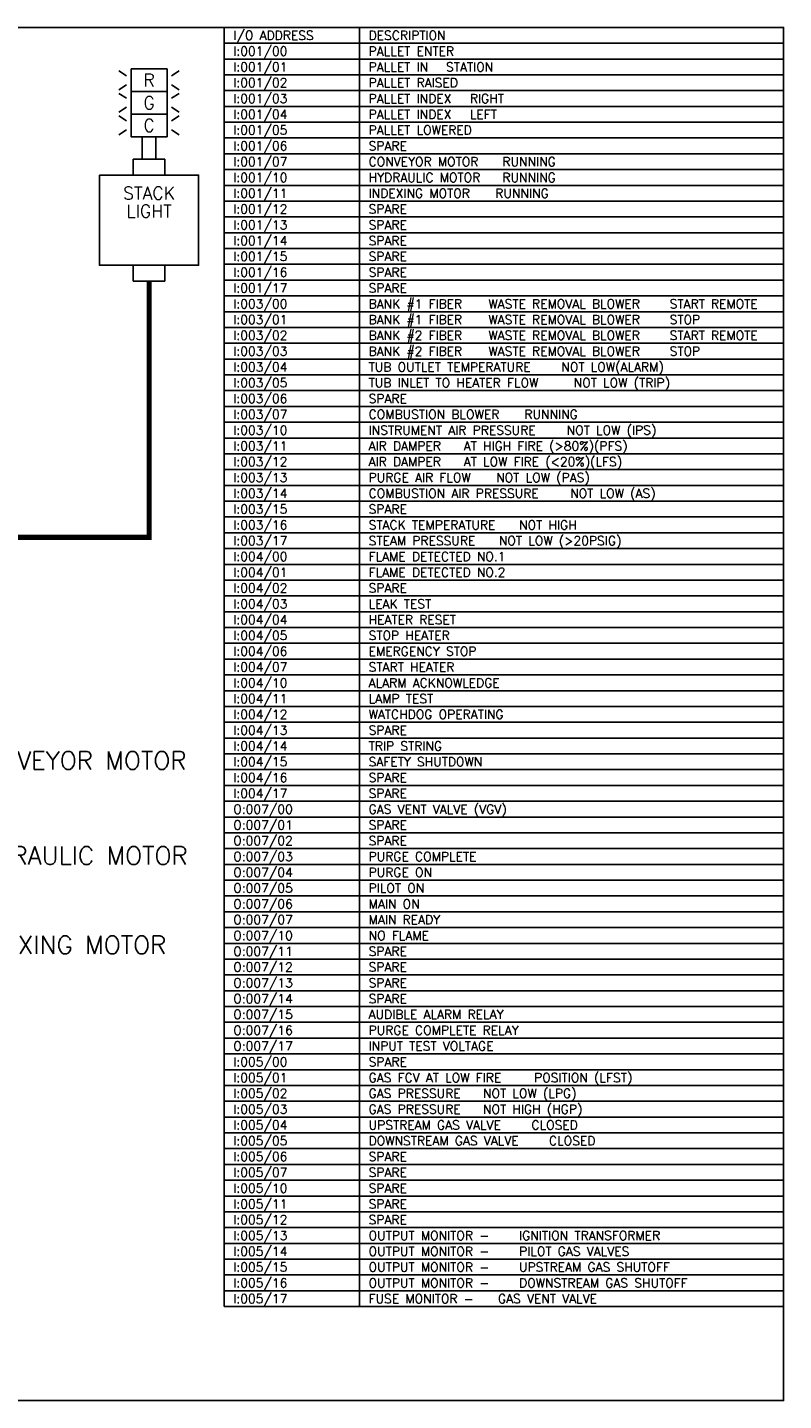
# Model space of a CAD drawing. Header units: inches. Extents: x 0 to 30, y 0 to 19.
# Tile 2 of 2: x 19.5 to 30, y 0 to 19. Entities that reach past the tile are written whole.
import ezdxf
from ezdxf.enums import TextEntityAlignment as Align

# ---------------------------------------------------------------- set-up
doc = ezdxf.new("R2010")
doc.units = ezdxf.units.IN
doc.header["$MEASUREMENT"] = 0
for name, color, linetype in [('DESC1', 141, 'Continuous'), ('DESC2', 141, 'Continuous'), ('DESC3', 141, 'Continuous'), ('MISC', 30, 'Continuous'), ('PDESC', 141, 'Continuous'), ('PSYMS', 7, 'Continuous'), ('PTAG', 30, 'Continuous'), ('TAG1', 71, 'Continuous')]:
    doc.layers.add(name, color=color, linetype=linetype)
doc.layers.add('Viewports', color=3, linetype='Continuous', plot=False)
doc.styles.add('LEGACY', font='romans.shx')
doc.styles.add('ROMANS', font='ROMANS')
doc.styles.add('WD', font='romans.shx')

# ---------------------------------------------------------------- blocks, each defined once
blk = doc.blocks.new('MMPLC1')
at = {"style": 'LEGACY', "flags": 8}
blk.add_attdef('TAGADDR', text='', height=0.125, dxfattribs=at).set_placement((0, 0), align=Align.CENTER)
at = {"linetype": 'Continuous', "style": 'LEGACY', "flags": 1}
for tag, p in [('MFG', (-0.123, -0.169)), ('CAT', (-0.123, -0.103))]:
    blk.add_attdef(tag, text='', height=0.05, dxfattribs=at).set_placement(p, align=Align.MIDDLE)
at = {"linetype": 'Continuous', "style": 'LEGACY', "flags": 9}
for tag, p in [('WDBLKNAM', (-0.123, -0.069)), ('ASSYCODE', (-0.123, -0.216)), ('CONTACT', (-0.125, -0.238))]:
    blk.add_attdef(tag, text='', height=0.01, dxfattribs=at).set_placement(p, align=Align.CENTER)
blk = doc.blocks.new('MMPTAG')
at = {"style": 'WD', "width": 0.9, "flags": 8}
for tag, p in [('P_TAG1', (-0.125, 0)), ('DESC1', (0.75, 0)), ('DESC2', (0.75, -0.188)), ('DESC3', (0.75, -0.375))]:
    blk.add_attdef(tag, p, '', height=0.125, dxfattribs=at)
at = {"linetype": 'Continuous', "style": 'WD', "flags": 1}
for tag, p in [('P_MFG', (-0.123, -0.169)), ('P_CAT', (-0.123, -0.103))]:
    blk.add_attdef(tag, text='', height=0.05, dxfattribs=at).set_placement(p, align=Align.MIDDLE)
at = {"linetype": 'Continuous', "style": 'WD', "flags": 9}
for tag, p in [('WDBLKNAM', (-0.123, -0.069)), ('P_ASSYCODE', (-0.123, -0.216))]:
    blk.add_attdef(tag, text='', height=0.01, dxfattribs=at).set_placement(p, align=Align.CENTER)

msp = doc.modelspace()

# ---------------------------------------------------------------- linework, layer by layer
for p, q in [((20.895, 18.351), (20.79, 18.419)), ((21.52, 18.351), (21.626, 18.419)), ((20.895, 18.226), (20.79, 18.158)), ((20.895, 18.039), (20.79, 18.106)), ((21.52, 18.226), (21.626, 18.158)), ((21.52, 18.039), (21.626, 18.106)), ((20.895, 17.914), (20.79, 17.846)), ((21.52, 17.914), (21.626, 17.846)), ((20.895, 17.726), (20.79, 17.794)), ((21.52, 17.726), (21.626, 17.794)), ((20.895, 17.601), (20.79, 17.533)), ((21.52, 17.601), (21.626, 17.533)), ((20.989, 17.195), (20.989, 16.976)), ((21.427, 17.195), (20.989, 17.195)), ((21.427, 16.976), (21.427, 17.195)), ((20.989, 15.507), (20.989, 15.726)), ((21.427, 15.726), (21.427, 15.507)), ((21.427, 15.507), (20.989, 15.507))]:
    msp.add_line(p, q)
for points in [[(20.958, 18.445), (20.958, 18.132), (21.458, 18.132), (21.458, 18.445)], [(20.958, 18.132), (20.958, 17.82), (21.458, 17.82), (21.458, 18.132)], [(20.958, 17.82), (20.958, 17.507), (21.458, 17.507), (21.458, 17.82)], [(21.114, 17.507), (21.114, 17.195), (21.302, 17.195), (21.302, 17.507)], [(20.52, 16.976), (20.52, 15.726), (21.895, 15.726), (21.895, 16.976)]]:
    msp.add_lwpolyline(points, close=True)
at = {"const_width": 0.07}
msp.add_lwpolyline([(16.017, 12.629), (16.017, 11.957), (21.208, 11.957), (21.208, 15.507)], dxfattribs=at)
at = {"layer": 'PSYMS'}
for p, q in [((22.25, 19.02), (22.25, 1.301)), ((22.25, 19.02), (30, 19.02)), ((24.125, 19.02), (24.125, 1.301)), ((30, 19.02), (30, 1.301)), ((22.25, 18.801), (30, 18.801)), ((22.25, 18.582), (30, 18.582)), ((22.25, 18.364), (30, 18.364)), ((22.25, 18.145), (30, 18.145)), ((22.25, 17.926), (30, 17.926)), ((22.25, 17.707), (30, 17.707)), ((22.25, 17.489), (30, 17.489)), ((22.25, 17.27), (30, 17.27)), ((22.25, 17.051), (30, 17.051)), ((22.25, 16.832), (30, 16.832)), ((22.25, 16.614), (30, 16.614)), ((22.25, 16.395), (30, 16.395)), ((22.25, 16.176), (30, 16.176)), ((22.25, 15.957), (30, 15.957)), ((22.25, 15.739), (30, 15.739)), ((22.25, 15.52), (30, 15.52)), ((22.25, 15.301), (30, 15.301)), ((22.25, 15.082), (30, 15.082)), ((22.25, 14.864), (30, 14.864)), ((22.25, 14.645), (30, 14.645)), ((22.25, 14.426), (30, 14.426)), ((22.25, 14.207), (30, 14.207)), ((22.25, 13.989), (30, 13.989)), ((22.25, 13.77), (30, 13.77)), ((22.25, 13.551), (30, 13.551)), ((22.25, 13.332), (30, 13.332)), ((22.25, 13.114), (30, 13.114)), ((22.25, 12.895), (30, 12.895)), ((22.25, 12.676), (30, 12.676)), ((22.25, 12.457), (30, 12.457)), ((22.25, 12.239), (30, 12.239)), ((22.25, 12.02), (30, 12.02)), ((22.25, 11.801), (30, 11.801)), ((22.25, 11.582), (30, 11.582)), ((22.25, 11.364), (30, 11.364)), ((22.25, 11.145), (30, 11.145)), ((22.25, 10.926), (30, 10.926)), ((22.25, 10.707), (30, 10.707)), ((22.25, 10.489), (30, 10.489)), ((22.25, 10.27), (30, 10.27)), ((22.25, 10.051), (30, 10.051)), ((22.25, 9.833), (30, 9.833)), ((22.25, 9.614), (30, 9.614)), ((22.25, 9.395), (30, 9.395)), ((22.25, 9.176), (30, 9.176)), ((22.25, 8.958), (30, 8.958)), ((22.25, 8.739), (30, 8.739)), ((22.25, 8.52), (30, 8.52)), ((22.25, 8.301), (30, 8.301)), ((22.25, 8.083), (30, 8.083)), ((22.25, 7.864), (30, 7.864)), ((22.25, 7.645), (30, 7.645)), ((22.25, 7.426), (30, 7.426)), ((22.25, 7.208), (30, 7.208)), ((22.25, 6.989), (30, 6.989)), ((22.25, 6.77), (30, 6.77)), ((22.25, 6.551), (30, 6.551)), ((22.25, 6.333), (30, 6.333)), ((22.25, 6.114), (30, 6.114)), ((22.25, 5.895), (30, 5.895)), ((22.25, 5.676), (30, 5.676)), ((22.25, 5.458), (30, 5.458)), ((22.25, 5.239), (30, 5.239)), ((22.25, 5.02), (30, 5.02)), ((22.25, 4.801), (30, 4.801)), ((22.25, 4.583), (30, 4.583)), ((22.25, 4.364), (30, 4.364)), ((22.25, 4.145), (30, 4.145)), ((22.25, 3.926), (30, 3.926)), ((22.25, 3.708), (30, 3.708)), ((22.25, 3.489), (30, 3.489)), ((22.25, 3.27), (30, 3.27)), ((22.25, 3.051), (30, 3.051)), ((22.25, 2.833), (30, 2.833)), ((22.25, 2.614), (30, 2.614)), ((22.25, 2.395), (30, 2.395)), ((22.25, 2.176), (30, 2.176)), ((22.25, 1.958), (30, 1.958)), ((22.25, 1.739), (30, 1.739)), ((22.25, 1.52), (30, 1.52)), ((22.25, 1.301), (30, 1.301))]:
    msp.add_line(p, q, dxfattribs=at)
at = {"layer": 'Viewports'}
msp.add_lwpolyline([(0, 0), (30, 0), (30, 19.02), (0, 19.02)], close=True, dxfattribs=at)

# ---------------------------------------------------------------- block references
at = {"layer": 'PSYMS'}
ref = msp.add_blockref('MMPTAG', (16.81, 8.741), dxfattribs=at)
ref.add_attrib('P_TAG1', 'MOT208', (16.685, 8.741), dxfattribs={"layer": 'PTAG', "height": 0.25, "style": 'WD', "flags": 8})
ref.add_attrib('DESC1', 'CONVEYOR MOTOR', (18.685, 8.741), dxfattribs={"layer": 'PDESC', "height": 0.25, "style": 'WD', "flags": 8})
ref = msp.add_blockref('MMPTAG', (16.773, 7.423), dxfattribs=at)
ref.add_attrib('P_TAG1', 'MOT212', (16.648, 7.423), dxfattribs={"layer": 'PTAG', "height": 0.25, "style": 'WD', "flags": 8})
ref.add_attrib('DESC1', 'HYDRAULIC MOTOR', (18.648, 7.423), dxfattribs={"layer": 'PDESC', "height": 0.25, "style": 'WD', "flags": 8})
ref = msp.add_blockref('MMPTAG', (16.766, 6.187), dxfattribs=at)
ref.add_attrib('P_TAG1', 'MOT216', (16.641, 6.187), dxfattribs={"layer": 'PTAG', "height": 0.25, "style": 'WD', "flags": 8})
ref.add_attrib('DESC1', 'INDEXING MOTOR', (18.641, 6.187), dxfattribs={"layer": 'PDESC', "height": 0.25, "style": 'WD', "flags": 8})
at = {"layer": 'TAG1'}
ref = msp.add_blockref('MMPLC1', (22.375, 18.629), dxfattribs=at)
ref.add_attrib('TAGADDR', 'I:001/00', (22.375, 18.629), dxfattribs={"layer": '0', "height": 0.125, "style": 'ROMANS', "flags": 8})
ref = msp.add_blockref('MMPLC1', (22.375, 18.411), dxfattribs=at)
ref.add_attrib('TAGADDR', 'I:001/01', (22.375, 18.411), dxfattribs={"layer": '0', "height": 0.125, "style": 'ROMANS', "flags": 8})
ref = msp.add_blockref('MMPLC1', (22.375, 18.192), dxfattribs=at)
ref.add_attrib('TAGADDR', 'I:001/02', (22.375, 18.192), dxfattribs={"layer": '0', "height": 0.125, "style": 'ROMANS', "flags": 8})
ref = msp.add_blockref('MMPLC1', (22.375, 17.973), dxfattribs=at)
ref.add_attrib('TAGADDR', 'I:001/03', (22.375, 17.973), dxfattribs={"layer": '0', "height": 0.125, "style": 'ROMANS', "flags": 8})
ref = msp.add_blockref('MMPLC1', (22.375, 17.754), dxfattribs=at)
ref.add_attrib('TAGADDR', 'I:001/04', (22.375, 17.754), dxfattribs={"layer": '0', "height": 0.125, "style": 'ROMANS', "flags": 8})
ref = msp.add_blockref('MMPLC1', (22.375, 17.536), dxfattribs=at)
ref.add_attrib('TAGADDR', 'I:001/05', (22.375, 17.536), dxfattribs={"layer": '0', "height": 0.125, "style": 'ROMANS', "flags": 8})
ref = msp.add_blockref('MMPLC1', (22.375, 17.317), dxfattribs=at)
ref.add_attrib('TAGADDR', 'I:001/06', (22.375, 17.317), dxfattribs={"layer": '0', "height": 0.125, "style": 'ROMANS', "flags": 8})
ref = msp.add_blockref('MMPLC1', (22.375, 17.098), dxfattribs=at)
ref.add_attrib('TAGADDR', 'I:001/07', (22.375, 17.098), dxfattribs={"layer": '0', "height": 0.125, "style": 'ROMANS', "flags": 8})
ref = msp.add_blockref('MMPLC1', (22.375, 16.879), dxfattribs=at)
ref.add_attrib('TAGADDR', 'I:001/10', (22.375, 16.879), dxfattribs={"layer": '0', "height": 0.125, "style": 'ROMANS', "flags": 8})
ref = msp.add_blockref('MMPLC1', (22.375, 16.661), dxfattribs=at)
ref.add_attrib('TAGADDR', 'I:001/11', (22.375, 16.661), dxfattribs={"layer": '0', "height": 0.125, "style": 'ROMANS', "flags": 8})
ref = msp.add_blockref('MMPLC1', (22.375, 16.442), dxfattribs=at)
ref.add_attrib('TAGADDR', 'I:001/12', (22.375, 16.442), dxfattribs={"layer": '0', "height": 0.125, "style": 'ROMANS', "flags": 8})
ref = msp.add_blockref('MMPLC1', (22.375, 16.223), dxfattribs=at)
ref.add_attrib('TAGADDR', 'I:001/13', (22.375, 16.223), dxfattribs={"layer": '0', "height": 0.125, "style": 'ROMANS', "flags": 8})
ref = msp.add_blockref('MMPLC1', (22.375, 16.004), dxfattribs=at)
ref.add_attrib('TAGADDR', 'I:001/14', (22.375, 16.004), dxfattribs={"layer": '0', "height": 0.125, "style": 'ROMANS', "flags": 8})
ref = msp.add_blockref('MMPLC1', (22.375, 15.786), dxfattribs=at)
ref.add_attrib('TAGADDR', 'I:001/15', (22.375, 15.786), dxfattribs={"layer": '0', "height": 0.125, "style": 'ROMANS', "flags": 8})
ref = msp.add_blockref('MMPLC1', (22.375, 15.567), dxfattribs=at)
ref.add_attrib('TAGADDR', 'I:001/16', (22.375, 15.567), dxfattribs={"layer": '0', "height": 0.125, "style": 'ROMANS', "flags": 8})
ref = msp.add_blockref('MMPLC1', (22.375, 15.348), dxfattribs=at)
ref.add_attrib('TAGADDR', 'I:001/17', (22.375, 15.348), dxfattribs={"layer": '0', "height": 0.125, "style": 'ROMANS', "flags": 8})
ref = msp.add_blockref('MMPLC1', (22.375, 15.129), dxfattribs=at)
ref.add_attrib('TAGADDR', 'I:003/00', (22.375, 15.129), dxfattribs={"layer": '0', "height": 0.125, "style": 'ROMANS', "flags": 8})
ref = msp.add_blockref('MMPLC1', (22.375, 14.911), dxfattribs=at)
ref.add_attrib('TAGA01', 'I:003/01', (22.375, 14.911), dxfattribs={"height": 0.125, "style": 'ROMANS', "flags": 8})
ref = msp.add_blockref('MMPLC1', (22.375, 14.692), dxfattribs=at)
ref.add_attrib('TAGADDR', 'I:003/02', (22.375, 14.692), dxfattribs={"layer": '0', "height": 0.125, "style": 'ROMANS', "flags": 8})
ref = msp.add_blockref('MMPLC1', (22.375, 14.473), dxfattribs=at)
ref.add_attrib('TAGADDR', 'I:003/03', (22.375, 14.473), dxfattribs={"layer": '0', "height": 0.125, "style": 'ROMANS', "flags": 8})
ref = msp.add_blockref('MMPLC1', (22.375, 14.254), dxfattribs=at)
ref.add_attrib('TAGADDR', 'I:003/04', (22.375, 14.254), dxfattribs={"layer": '0', "height": 0.125, "style": 'ROMANS', "flags": 8})
ref = msp.add_blockref('MMPLC1', (22.375, 14.036), dxfattribs=at)
ref.add_attrib('TAGADDR', 'I:003/05', (22.375, 14.036), dxfattribs={"layer": '0', "height": 0.125, "style": 'ROMANS', "flags": 8})
ref = msp.add_blockref('MMPLC1', (22.375, 13.817), dxfattribs=at)
ref.add_attrib('TAGADDR', 'I:003/06', (22.375, 13.817), dxfattribs={"layer": '0', "height": 0.125, "style": 'ROMANS', "flags": 8})
ref = msp.add_blockref('MMPLC1', (22.375, 13.598), dxfattribs=at)
ref.add_attrib('TAGA01', 'I:003/07', (22.375, 13.598), dxfattribs={"height": 0.125, "style": 'ROMANS', "flags": 8})
ref = msp.add_blockref('MMPLC1', (22.375, 13.379), dxfattribs=at)
ref.add_attrib('TAGADDR', 'I:003/10', (22.375, 13.379), dxfattribs={"layer": '0', "height": 0.125, "style": 'ROMANS', "flags": 8})
ref = msp.add_blockref('MMPLC1', (22.375, 13.161), dxfattribs=at)
ref.add_attrib('TAGADDR', 'I:003/11', (22.375, 13.161), dxfattribs={"layer": '0', "height": 0.125, "style": 'ROMANS', "flags": 8})
ref = msp.add_blockref('MMPLC1', (22.375, 12.942), dxfattribs=at)
ref.add_attrib('TAGADDR', 'I:003/12', (22.375, 12.942), dxfattribs={"layer": '0', "height": 0.125, "style": 'ROMANS', "flags": 8})
ref = msp.add_blockref('MMPLC1', (22.375, 12.723), dxfattribs=at)
ref.add_attrib('TAGADDR', 'I:003/13', (22.375, 12.723), dxfattribs={"layer": '0', "height": 0.125, "style": 'ROMANS', "flags": 8})
ref = msp.add_blockref('MMPLC1', (22.375, 12.504), dxfattribs=at)
ref.add_attrib('TAGADDR', 'I:003/14', (22.375, 12.504), dxfattribs={"layer": '0', "height": 0.125, "style": 'ROMANS', "flags": 8})
ref = msp.add_blockref('MMPLC1', (22.375, 12.286), dxfattribs=at)
ref.add_attrib('TAGADDR', 'I:003/15', (22.375, 12.286), dxfattribs={"layer": '0', "height": 0.125, "style": 'ROMANS', "flags": 8})
ref = msp.add_blockref('MMPLC1', (22.375, 12.067), dxfattribs=at)
ref.add_attrib('TAGADDR', 'I:003/16', (22.375, 12.067), dxfattribs={"layer": '0', "height": 0.125, "style": 'ROMANS', "flags": 8})
ref = msp.add_blockref('MMPLC1', (22.375, 11.848), dxfattribs=at)
ref.add_attrib('TAGADDR', 'I:003/17', (22.375, 11.848), dxfattribs={"layer": '0', "height": 0.125, "style": 'ROMANS', "flags": 8})
ref = msp.add_blockref('MMPLC1', (22.375, 11.629), dxfattribs=at)
ref.add_attrib('TAGADDR', 'I:004/00', (22.375, 11.629), dxfattribs={"layer": '0', "height": 0.125, "style": 'ROMANS', "flags": 8})
ref = msp.add_blockref('MMPLC1', (22.375, 11.411), dxfattribs=at)
ref.add_attrib('TAGADDR', 'I:004/01', (22.375, 11.411), dxfattribs={"layer": '0', "height": 0.125, "style": 'ROMANS', "flags": 8})
ref = msp.add_blockref('MMPLC1', (22.375, 11.192), dxfattribs=at)
ref.add_attrib('TAGADDR', 'I:004/02', (22.375, 11.192), dxfattribs={"layer": '0', "height": 0.125, "style": 'ROMANS', "flags": 8})
ref = msp.add_blockref('MMPLC1', (22.375, 10.973), dxfattribs=at)
ref.add_attrib('TAGADDR', 'I:004/03', (22.375, 10.973), dxfattribs={"layer": '0', "height": 0.125, "style": 'ROMANS', "flags": 8})
ref = msp.add_blockref('MMPLC1', (22.375, 10.754), dxfattribs=at)
ref.add_attrib('TAGADDR', 'I:004/04', (22.375, 10.754), dxfattribs={"layer": '0', "height": 0.125, "style": 'ROMANS', "flags": 8})
ref = msp.add_blockref('MMPLC1', (22.375, 10.536), dxfattribs=at)
ref.add_attrib('TAGADDR', 'I:004/05', (22.375, 10.536), dxfattribs={"layer": '0', "height": 0.125, "style": 'ROMANS', "flags": 8})
ref = msp.add_blockref('MMPLC1', (22.375, 10.317), dxfattribs=at)
ref.add_attrib('TAGADDR', 'I:004/06', (22.375, 10.317), dxfattribs={"layer": '0', "height": 0.125, "style": 'ROMANS', "flags": 8})
ref = msp.add_blockref('MMPLC1', (22.375, 10.098), dxfattribs=at)
ref.add_attrib('TAGADDR', 'I:004/07', (22.375, 10.098), dxfattribs={"layer": '0', "height": 0.125, "style": 'ROMANS', "flags": 8})
ref = msp.add_blockref('MMPLC1', (22.375, 9.879), dxfattribs=at)
ref.add_attrib('TAGADDR', 'I:004/10', (22.375, 9.879), dxfattribs={"layer": '0', "height": 0.125, "style": 'ROMANS', "flags": 8})
ref = msp.add_blockref('MMPLC1', (22.375, 9.661), dxfattribs=at)
ref.add_attrib('TAGADDR', 'I:004/11', (22.375, 9.661), dxfattribs={"layer": '0', "height": 0.125, "style": 'ROMANS', "flags": 8})
ref = msp.add_blockref('MMPLC1', (22.375, 9.442), dxfattribs=at)
ref.add_attrib('TAGADDR', 'I:004/12', (22.375, 9.442), dxfattribs={"layer": '0', "height": 0.125, "style": 'ROMANS', "flags": 8})
ref = msp.add_blockref('MMPLC1', (22.375, 9.223), dxfattribs=at)
ref.add_attrib('TAGADDR', 'I:004/13', (22.375, 9.223), dxfattribs={"layer": '0', "height": 0.125, "style": 'ROMANS', "flags": 8})
ref = msp.add_blockref('MMPLC1', (22.375, 9.004), dxfattribs=at)
ref.add_attrib('TAGADDR', 'I:004/14', (22.375, 9.004), dxfattribs={"layer": '0', "height": 0.125, "style": 'ROMANS', "flags": 8})
ref = msp.add_blockref('MMPLC1', (22.375, 8.786), dxfattribs=at)
ref.add_attrib('TAGADDR', 'I:004/15', (22.375, 8.786), dxfattribs={"layer": '0', "height": 0.125, "style": 'ROMANS', "flags": 8})
ref = msp.add_blockref('MMPLC1', (22.375, 8.567), dxfattribs=at)
ref.add_attrib('TAGADDR', 'I:004/16', (22.375, 8.567), dxfattribs={"layer": '0', "height": 0.125, "style": 'ROMANS', "flags": 8})
ref = msp.add_blockref('MMPLC1', (22.375, 8.348), dxfattribs=at)
ref.add_attrib('TAGADDR', 'I:004/17', (22.375, 8.348), dxfattribs={"layer": '0', "height": 0.125, "style": 'ROMANS', "flags": 8})
ref = msp.add_blockref('MMPLC1', (22.375, 8.129), dxfattribs=at)
ref.add_attrib('TAGADDR', 'O:007/00', (22.375, 8.129), dxfattribs={"layer": '0', "height": 0.125, "style": 'ROMANS', "flags": 8})
ref = msp.add_blockref('MMPLC1', (22.375, 7.911), dxfattribs=at)
ref.add_attrib('TAGADDR', 'O:007/01', (22.375, 7.911), dxfattribs={"layer": '0', "height": 0.125, "style": 'ROMANS', "flags": 8})
ref = msp.add_blockref('MMPLC1', (22.375, 7.692), dxfattribs=at)
ref.add_attrib('TAGADDR', 'O:007/02', (22.375, 7.692), dxfattribs={"layer": '0', "height": 0.125, "style": 'ROMANS', "flags": 8})
ref = msp.add_blockref('MMPLC1', (22.375, 7.473), dxfattribs=at)
ref.add_attrib('TAGADDR', 'O:007/03', (22.375, 7.473), dxfattribs={"layer": '0', "height": 0.125, "style": 'ROMANS', "flags": 8})
ref = msp.add_blockref('MMPLC1', (22.375, 7.254), dxfattribs=at)
ref.add_attrib('TAGADDR', 'O:007/04', (22.375, 7.254), dxfattribs={"layer": '0', "height": 0.125, "style": 'ROMANS', "flags": 8})
ref = msp.add_blockref('MMPLC1', (22.375, 7.036), dxfattribs=at)
ref.add_attrib('TAGADDR', 'O:007/05', (22.375, 7.036), dxfattribs={"layer": '0', "height": 0.125, "style": 'ROMANS', "flags": 8})
ref = msp.add_blockref('MMPLC1', (22.375, 6.817), dxfattribs=at)
ref.add_attrib('TAGADDR', 'O:007/06', (22.375, 6.817), dxfattribs={"layer": '0', "height": 0.125, "style": 'ROMANS', "flags": 8})
ref = msp.add_blockref('MMPLC1', (22.375, 6.598), dxfattribs=at)
ref.add_attrib('TAGADDR', 'O:007/07', (22.375, 6.598), dxfattribs={"layer": '0', "height": 0.125, "style": 'ROMANS', "flags": 8})
ref = msp.add_blockref('MMPLC1', (22.375, 6.379), dxfattribs=at)
ref.add_attrib('TAGADDR', 'O:007/10', (22.375, 6.379), dxfattribs={"layer": '0', "height": 0.125, "style": 'ROMANS', "flags": 8})
ref = msp.add_blockref('MMPLC1', (22.375, 6.161), dxfattribs=at)
ref.add_attrib('TAGADDR', 'O:007/11', (22.375, 6.161), dxfattribs={"layer": '0', "height": 0.125, "style": 'ROMANS', "flags": 8})
ref = msp.add_blockref('MMPLC1', (22.375, 5.942), dxfattribs=at)
ref.add_attrib('TAGADDR', 'O:007/12', (22.375, 5.942), dxfattribs={"layer": '0', "height": 0.125, "style": 'ROMANS', "flags": 8})
ref = msp.add_blockref('MMPLC1', (22.375, 5.723), dxfattribs=at)
ref.add_attrib('TAGADDR', 'O:007/13', (22.375, 5.723), dxfattribs={"layer": '0', "height": 0.125, "style": 'ROMANS', "flags": 8})
ref = msp.add_blockref('MMPLC1', (22.375, 5.504), dxfattribs=at)
ref.add_attrib('TAGADDR', 'O:007/14', (22.375, 5.504), dxfattribs={"layer": '0', "height": 0.125, "style": 'ROMANS', "flags": 8})
ref = msp.add_blockref('MMPLC1', (22.375, 5.286), dxfattribs=at)
ref.add_attrib('TAGADDR', 'O:007/15', (22.375, 5.286), dxfattribs={"layer": '0', "height": 0.125, "style": 'ROMANS', "flags": 8})
ref = msp.add_blockref('MMPLC1', (22.375, 5.067), dxfattribs=at)
ref.add_attrib('TAGADDR', 'O:007/16', (22.375, 5.067), dxfattribs={"layer": '0', "height": 0.125, "style": 'ROMANS', "flags": 8})
ref = msp.add_blockref('MMPLC1', (22.375, 4.848), dxfattribs=at)
ref.add_attrib('TAGADDR', 'O:007/17', (22.375, 4.848), dxfattribs={"layer": '0', "height": 0.125, "style": 'ROMANS', "flags": 8})
ref = msp.add_blockref('MMPLC1', (22.375, 4.629), dxfattribs=at)
ref.add_attrib('TAGADDR', 'I:005/00', (22.375, 4.629), dxfattribs={"layer": '0', "height": 0.125, "style": 'ROMANS', "flags": 8})
ref = msp.add_blockref('MMPLC1', (22.375, 4.411), dxfattribs=at)
ref.add_attrib('TAGADDR', 'I:005/01', (22.375, 4.411), dxfattribs={"layer": '0', "height": 0.125, "style": 'ROMANS', "flags": 8})
ref = msp.add_blockref('MMPLC1', (22.375, 4.192), dxfattribs=at)
ref.add_attrib('TAGADDR', 'I:005/02', (22.375, 4.192), dxfattribs={"layer": '0', "height": 0.125, "style": 'ROMANS', "flags": 8})
ref = msp.add_blockref('MMPLC1', (22.375, 3.973), dxfattribs=at)
ref.add_attrib('TAGADDR', 'I:005/03', (22.375, 3.973), dxfattribs={"layer": '0', "height": 0.125, "style": 'ROMANS', "flags": 8})
ref = msp.add_blockref('MMPLC1', (22.375, 3.754), dxfattribs=at)
ref.add_attrib('TAGADDR', 'I:005/04', (22.375, 3.754), dxfattribs={"layer": '0', "height": 0.125, "style": 'ROMANS', "flags": 8})
ref = msp.add_blockref('MMPLC1', (22.375, 3.536), dxfattribs=at)
ref.add_attrib('TAGADDR', 'I:005/05', (22.375, 3.536), dxfattribs={"layer": '0', "height": 0.125, "style": 'ROMANS', "flags": 8})
ref = msp.add_blockref('MMPLC1', (22.375, 3.317), dxfattribs=at)
ref.add_attrib('TAGADDR', 'I:005/06', (22.375, 3.317), dxfattribs={"layer": '0', "height": 0.125, "style": 'ROMANS', "flags": 8})
ref = msp.add_blockref('MMPLC1', (22.375, 3.098), dxfattribs=at)
ref.add_attrib('TAGADDR', 'I:005/07', (22.375, 3.098), dxfattribs={"layer": '0', "height": 0.125, "style": 'ROMANS', "flags": 8})
ref = msp.add_blockref('MMPLC1', (22.375, 2.879), dxfattribs=at)
ref.add_attrib('TAGADDR', 'I:005/10', (22.375, 2.879), dxfattribs={"layer": '0', "height": 0.125, "style": 'ROMANS', "flags": 8})
ref = msp.add_blockref('MMPLC1', (22.375, 2.661), dxfattribs=at)
ref.add_attrib('TAGADDR', 'I:005/11', (22.375, 2.661), dxfattribs={"layer": '0', "height": 0.125, "style": 'ROMANS', "flags": 8})
ref = msp.add_blockref('MMPLC1', (22.375, 2.442), dxfattribs=at)
ref.add_attrib('TAGADDR', 'I:005/12', (22.375, 2.442), dxfattribs={"layer": '0', "height": 0.125, "style": 'ROMANS', "flags": 8})
ref = msp.add_blockref('MMPLC1', (22.375, 2.223), dxfattribs=at)
ref.add_attrib('TAGADDR', 'I:005/13', (22.375, 2.223), dxfattribs={"layer": '0', "height": 0.125, "style": 'ROMANS', "flags": 8})
ref = msp.add_blockref('MMPLC1', (22.375, 2.004), dxfattribs=at)
ref.add_attrib('TAGADDR', 'I:005/14', (22.375, 2.004), dxfattribs={"layer": '0', "height": 0.125, "style": 'ROMANS', "flags": 8})
ref = msp.add_blockref('MMPLC1', (22.375, 1.786), dxfattribs=at)
ref.add_attrib('TAGADDR', 'I:005/15', (22.375, 1.786), dxfattribs={"layer": '0', "height": 0.125, "style": 'ROMANS', "flags": 8})
ref = msp.add_blockref('MMPLC1', (22.375, 1.567), dxfattribs=at)
ref.add_attrib('TAGADDR', 'I:005/16', (22.375, 1.567), dxfattribs={"layer": '0', "height": 0.125, "style": 'ROMANS', "flags": 8})
ref = msp.add_blockref('MMPLC1', (22.375, 1.348), dxfattribs=at)
ref.add_attrib('TAGADDR', 'I:005/17', (22.375, 1.348), dxfattribs={"layer": '0', "height": 0.125, "style": 'ROMANS', "flags": 8})

# ---------------------------------------------------------------- texts
at = {"style": 'ROMANS'}
for s, p in [('R', (21.208, 18.289)), ('G', (21.208, 17.976)), ('C', (21.208, 17.664))]:
    msp.add_text(s, height=0.175, dxfattribs=at).set_placement(p, align=Align.MIDDLE)
for s, height, p in [('STACK', 0.1753, (21.208, 16.726)), ('LIGHT', 0.175, (21.208, 16.476))]:
    msp.add_text(s, height=height, dxfattribs=at).set_placement(p, align=Align.MIDDLE_CENTER)
at = {"layer": 'DESC1', "style": 'ROMANS'}
for s, p in [('PALLET ENTER', (24.25, 18.629)), ('PALLET IN', (24.25, 18.411)), ('PALLET RAISED', (24.25, 18.192)), ('PALLET INDEX', (24.25, 17.973)), ('PALLET INDEX', (24.25, 17.754)), ('PALLET LOWERED', (24.25, 17.536)), ('SPARE', (24.25, 17.317)), ('CONVEYOR MOTOR', (24.25, 17.098)), ('HYDRAULIC MOTOR', (24.25, 16.879)), ('INDEXING MOTOR', (24.25, 16.661)), ('SPARE', (24.25, 16.442)), ('SPARE', (24.25, 16.223)), ('SPARE', (24.25, 16.004)), ('SPARE', (24.25, 15.786)), ('SPARE', (24.25, 15.567)), ('SPARE', (24.25, 15.348)), ('BANK #1 FIBER', (24.25, 15.129)), ('BANK #1 FIBER', (24.25, 14.911)), ('BANK #2 FIBER', (24.25, 14.692)), ('BANK #2 FIBER', (24.25, 14.473)), ('TUB OUTLET TEMPERATURE', (24.25, 14.254)), ('TUB INLET TO HEATER FLOW', (24.25, 14.036)), ('SPARE', (24.25, 13.817)), ('COMBUSTION BLOWER', (24.25, 13.598)), ('INSTRUMENT AIR PRESSURE', (24.25, 13.379)), ('AIR DAMPER', (24.25, 13.161)), ('AIR DAMPER', (24.25, 12.942)), ('PURGE AIR FLOW', (24.25, 12.723)), ('COMBUSTION AIR PRESSURE', (24.25, 12.504)), ('SPARE', (24.25, 12.286)), ('STEAM PRESSURE', (24.25, 11.848)), ('FLAME DETECTED NO.1', (24.25, 11.629)), ('FLAME DETECTED NO.2', (24.25, 11.411)), ('SPARE', (24.25, 11.192)), ('LEAK TEST', (24.25, 10.973)), ('HEATER RESET', (24.25, 10.754)), ('STOP HEATER', (24.25, 10.536)), ('EMERGENCY STOP', (24.25, 10.317)), ('START HEATER', (24.25, 10.098)), ('ALARM ACKNOWLEDGE', (24.25, 9.879)), ('LAMP TEST', (24.25, 9.661)), ('WATCHDOG OPERATING', (24.25, 9.442)), ('SPARE', (24.25, 9.223)), ('TRIP STRING', (24.25, 9.004)), ('SAFETY SHUTDOWN', (24.25, 8.786)), ('SPARE', (24.25, 8.567)), ('SPARE', (24.25, 8.348)), ('GAS VENT VALVE (VGV)', (24.25, 8.129)), ('SPARE', (24.25, 7.911)), ('SPARE', (24.25, 7.692)), ('PURGE COMPLETE', (24.25, 7.473)), ('PURGE ON', (24.25, 7.254)), ('PILOT ON', (24.25, 7.036)), ('MAIN ON', (24.25, 6.817)), ('MAIN READY', (24.25, 6.598)), ('NO FLAME', (24.25, 6.379)), ('SPARE', (24.25, 6.161)), ('SPARE', (24.25, 5.942)), ('SPARE', (24.25, 5.723)), ('SPARE', (24.25, 5.504)), ('AUDIBLE ALARM RELAY', (24.25, 5.286)), ('PURGE COMPLETE RELAY', (24.25, 5.067)), ('INPUT TEST VOLTAGE', (24.25, 4.848)), ('SPARE', (24.25, 4.629)), ('GAS FCV AT LOW FIRE', (24.25, 4.411)), ('GAS PRESSURE', (24.25, 4.192)), ('GAS PRESSURE', (24.25, 3.973)), ('UPSTREAM GAS VALVE', (24.25, 3.754)), ('DOWNSTREAM GAS VALVE', (24.25, 3.536)), ('SPARE', (24.25, 3.317)), ('SPARE', (24.25, 3.098)), ('SPARE', (24.25, 2.879)), ('SPARE', (24.25, 2.661)), ('SPARE', (24.25, 2.442)), ('OUTPUT MONITOR -', (24.25, 2.223)), ('OUTPUT MONITOR -', (24.25, 2.004)), ('OUTPUT MONITOR -', (24.25, 1.786)), ('OUTPUT MONITOR -', (24.25, 1.567)), ('FUSE MONITOR -', (24.25, 1.348))]:
    msp.add_text(s, height=0.125, dxfattribs=at).set_placement(p)
at = {"layer": 'DESC2', "style": 'ROMANS'}
for s, p in [('STATION', (25.323, 18.411)), ('RIGHT', (25.653, 17.973)), ('LEFT', (25.653, 17.754)), ('RUNNING', (26.104, 17.098)), ('RUNNING', (26.104, 16.879)), ('RUNNING', (26.006, 16.661)), ('WASTE REMOVAL BLOWER', (25.909, 15.129)), ('WASTE REMOVAL BLOWER', (25.909, 14.911)), ('WASTE REMOVAL BLOWER', (25.909, 14.692)), ('WASTE REMOVAL BLOWER', (25.909, 14.473)), ('NOT LOW(ALARM)', (26.921, 14.254)), ('NOT LOW (TRIP)', (27.092, 14.036)), ('RUNNING', (26.409, 13.598)), ('NOT LOW (IPS)', (26.994, 13.379)), ('AT HIGH FIRE (>80%)(PFS)', (25.567, 13.161)), ('AT LOW FIRE (<20%)(LFS)', (25.567, 12.942)), ('NOT LOW (PAS)', (26.018, 12.723)), ('NOT LOW (AS)', (27.043, 12.504)), ('STACK TEMPERATURE', (24.25, 12.067)), ('NOT LOW (>20PSIG)', (26.055, 11.848)), ('POSITION (LFST)', (26.543, 4.411)), ('NOT LOW (LPG)', (25.835, 4.192)), ('NOT HIGH (HGP)', (25.835, 3.973)), ('CLOSED', (26.506, 3.754)), ('CLOSED', (26.75, 3.536)), ('IGNITION TRANSFORMER', (26.335, 2.223)), ('PILOT GAS VALVES', (26.335, 2.004)), ('UPSTREAM GAS SHUTOFF', (26.335, 1.786)), ('DOWNSTREAM GAS SHUTOFF', (26.335, 1.567)), ('GAS VENT VALVE', (26.043, 1.348))]:
    msp.add_text(s, height=0.125, dxfattribs=at).set_placement(p)
at = {"layer": 'DESC3', "style": 'ROMANS'}
for s, p in [('START REMOTE', (28.421, 15.129)), ('STOP', (28.421, 14.911)), ('START REMOTE', (28.421, 14.692)), ('STOP', (28.421, 14.473)), ('NOT HIGH', (26.335, 12.067))]:
    msp.add_text(s, height=0.125, dxfattribs=at).set_placement(p)
at = {"layer": 'MISC', "style": 'ROMANS'}
for s, p in [('I/O ADDRESS', (22.375, 18.848)), ('DESCRIPTION', (24.25, 18.848))]:
    msp.add_text(s, height=0.125, dxfattribs=at).set_placement(p)

doc.saveas('drawing.dxf')
